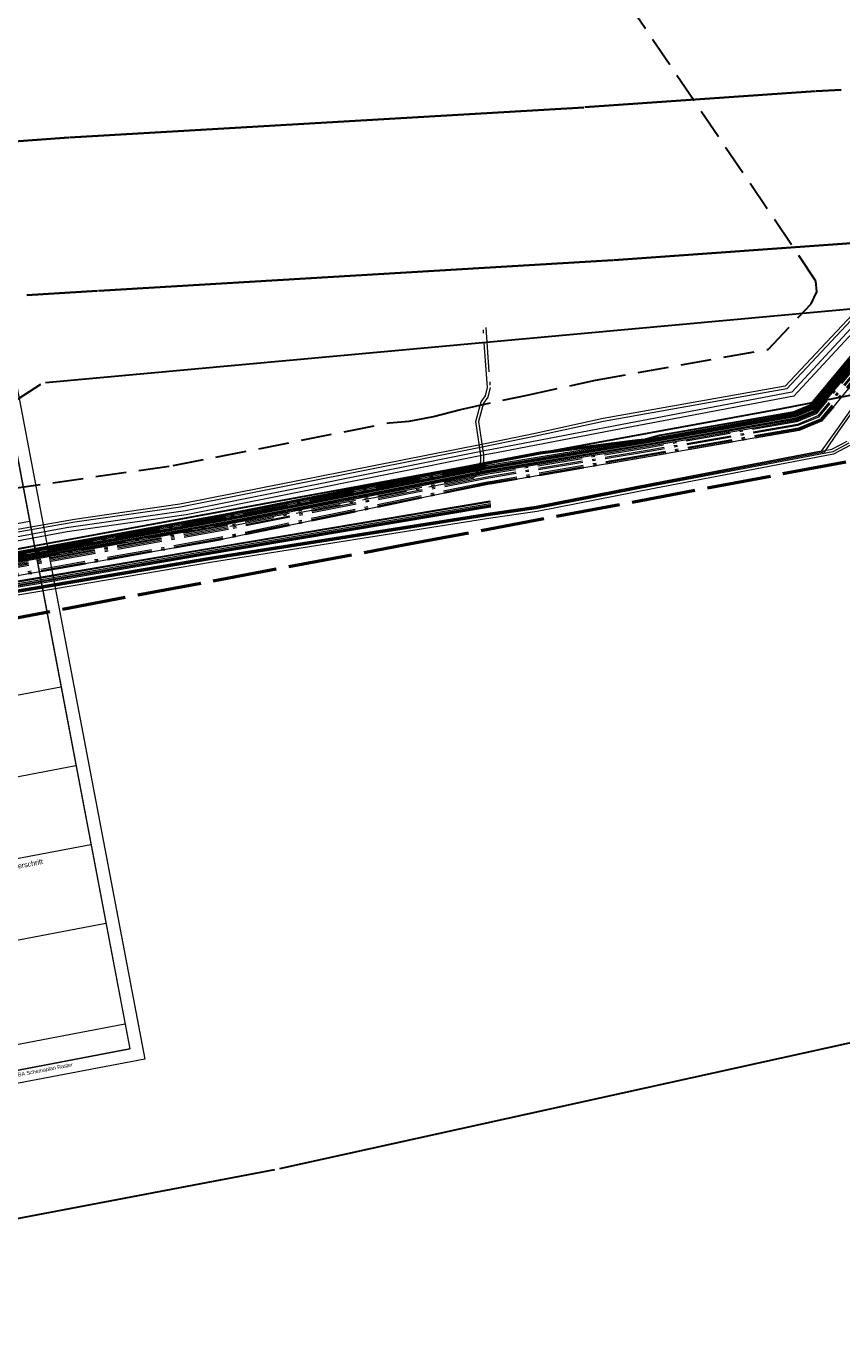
# Model space of a CAD drawing. Extents: x 3503739 to 3504470, y 5375172 to 5375561.
# Tile 130 of 142: x 3504272 to 3504304, y 5375365 to 5375416. Entities that reach past the tile are written whole.
import ezdxf

# ---------------------------------------------------------------- set-up
doc = ezdxf.new("R2010")
doc.units = 0
doc.header["$MEASUREMENT"] = 0
for name, pattern in [('2', [3.4, 1.2, -0.5, 1.2, -0.5]), ('202', [2.64, 1.75, -0.38, 0.13, -0.38]), ('4', [6, 2.5, -0.5, 2.5, -0.5])]:
    doc.linetypes.add(name, pattern=pattern)
for name, color, linetype in [('1WB_LICHT_KSR', 7, 'Continuous'), ('4WB_BESTAND_1_BA', 7, 'Continuous'), ('4WB_G_LEITUNG', 7, 'Continuous'), ('4WB_WV_LEITUNG', 7, 'Continuous'), ('_4WP_DB_KAB_ABBR', 7, 'Continuous'), ('_4WP_NEUEGRENZE', 7, 'Continuous'), ('_4WP_STADT_FTT3', 7, 'Continuous'), ('_OST_2STEMPEL1', 7, 'Continuous'), ('AUSSCHNITT_OST_2', 7, 'Continuous'), ('K_FLURSTUECKE', 7, 'Continuous')]:
    doc.layers.add(name, color=color, linetype=linetype)
doc.styles.add('574', font='ARIAL.TTF', dxfattribs={"height": 0.15})
doc.styles.add('578', font='ARIAL.TTF', dxfattribs={"height": 0.2})

msp = doc.modelspace()

# ---------------------------------------------------------------- linework, layer by layer
at = {"layer": '1WB_LICHT_KSR', "color": 190, "linetype": 'Continuous', "lineweight": 30}
for points in [[(3504304.714, 5375403.933), (3504302.648, 5375401.453), (3504301.991, 5375401.181), (3504296.729, 5375400.26), (3504295.859, 5375400.176), (3504292.051, 5375399.697), (3504289.925, 5375399.287), (3504279.75, 5375397.277), (3504271.486, 5375395.777), (3504264.835, 5375394.647), (3504256.642, 5375393.197), (3504252.727, 5375392.627), (3504244.799, 5375391.987), (3504242.072, 5375391.907), (3504235.238, 5375391.507), (3504230.55, 5375390.907), (3504221.923, 5375389.277), (3504217.173, 5375388.547), (3504211.482, 5375387.747), (3504204.093, 5375386.637)], [(3504304.637, 5375403.997), (3504302.587, 5375401.536), (3504301.963, 5375401.278), (3504296.712, 5375400.359), (3504295.865, 5375400.127), (3504292.059, 5375399.648), (3504289.935, 5375399.238), (3504279.759, 5375397.228), (3504271.495, 5375395.728), (3504269.382, 5375395.369), (3504266.926, 5375394.951), (3504264.844, 5375394.598), (3504256.651, 5375393.148), (3504255.841, 5375393.03), (3504252.733, 5375392.577), (3504244.802, 5375391.937), (3504242.074, 5375391.857), (3504235.243, 5375391.457), (3504230.558, 5375390.858), (3504221.932, 5375389.228), (3504217.18, 5375388.497), (3504211.489, 5375387.698), (3504204.101, 5375386.588)]]:
    msp.add_lwpolyline(points, dxfattribs=at)
at = {"layer": '4WB_BESTAND_1_BA', "color": 250, "linetype": '202', "lineweight": 20}
for points in [[(3504204.149, 5375386.294), (3504211.531, 5375387.404), (3504217.222, 5375388.197), (3504221.986, 5375388.934), (3504230.606, 5375390.564), (3504235.273, 5375391.157), (3504242.086, 5375391.557), (3504244.82, 5375391.637), (3504252.769, 5375392.277), (3504255.883, 5375392.736), (3504256.705, 5375392.854), (3504264.898, 5375394.304), (3504271.542, 5375395.434), (3504279.82, 5375396.934), (3504289.391, 5375398.825), (3504289.629, 5375398.974), (3504289.737, 5375399.359), (3504289.738, 5375399.59), (3504289.536, 5375400.91), (3504289.749, 5375401.671), (3504289.917, 5375401.907), (3504289.996, 5375402.236), (3504289.827, 5375404.581)], [(3504289.927, 5375404.589), (3504290.097, 5375402.231), (3504290.01, 5375401.865), (3504289.84, 5375401.627), (3504289.638, 5375400.904), (3504289.837, 5375399.605), (3504289.837, 5375399.345), (3504289.725, 5375398.946), (3504289.42, 5375398.678), (3504279.85, 5375396.787), (3504271.566, 5375395.287), (3504264.925, 5375394.157), (3504256.732, 5375392.707), (3504255.904, 5375392.589), (3504252.787, 5375392.127), (3504244.829, 5375391.487), (3504242.092, 5375391.407), (3504235.288, 5375391.007), (3504230.63, 5375390.417), (3504222.013, 5375388.787), (3504217.243, 5375388.047), (3504211.552, 5375387.257), (3504204.173, 5375386.147)], [(3504305.17, 5375403.549), (3504303.02, 5375400.96), (3504302.159, 5375400.605), (3504296.349, 5375399.586), (3504290.183, 5375398.518), (3504290, 5375398.492), (3504279.474, 5375396.306), (3504271.63, 5375394.91), (3504266.148, 5375393.983), (3504264.986, 5375393.783), (3504256.79, 5375392.349), (3504255.446, 5375392.165), (3504252.816, 5375391.761), (3504250.36, 5375391.53), (3504246.965, 5375391.364), (3504244.842, 5375391.262), (3504242.1, 5375391.2), (3504240.152, 5375391.051), (3504235.329, 5375390.652), (3504230.611, 5375390.04), (3504222.051, 5375388.434), (3504217.298, 5375387.701), (3504211.553, 5375386.904), (3504203.631, 5375385.667)], [(3504304.904, 5375403.773), (3504302.803, 5375401.247), (3504302.061, 5375400.941), (3504296.286, 5375399.929), (3504290.005, 5375398.895), (3504279.83, 5375396.885), (3504271.55, 5375395.385), (3504264.907, 5375394.255), (3504256.714, 5375392.805), (3504255.89, 5375392.687), (3504252.775, 5375392.227), (3504244.823, 5375391.587), (3504242.088, 5375391.507), (3504235.278, 5375391.107), (3504230.614, 5375390.515), (3504221.995, 5375388.885), (3504217.229, 5375388.147), (3504211.538, 5375387.355), (3504204.157, 5375386.245)], [(3504304.942, 5375403.741), (3504302.834, 5375401.206), (3504302.075, 5375400.893), (3504296.295, 5375399.88), (3504290.015, 5375398.846), (3504279.84, 5375396.836), (3504271.558, 5375395.336), (3504264.916, 5375394.206), (3504256.723, 5375392.756), (3504255.897, 5375392.638), (3504252.781, 5375392.177), (3504244.826, 5375391.537), (3504242.09, 5375391.457), (3504235.283, 5375391.057), (3504230.622, 5375390.466), (3504222.004, 5375388.836), (3504217.236, 5375388.097), (3504211.545, 5375387.306), (3504204.165, 5375386.196)], [(3504305.018, 5375403.677), (3504302.896, 5375401.124), (3504302.103, 5375400.797), (3504296.313, 5375399.782), (3504290.035, 5375398.748), (3504279.86, 5375396.738), (3504271.574, 5375395.238), (3504264.934, 5375394.108), (3504256.741, 5375392.658), (3504255.911, 5375392.54), (3504252.793, 5375392.077), (3504244.832, 5375391.437), (3504242.094, 5375391.357), (3504235.293, 5375390.957), (3504230.638, 5375390.368), (3504222.022, 5375388.738), (3504217.25, 5375387.997), (3504211.559, 5375387.208), (3504204.181, 5375386.098)], [(3504305.056, 5375403.645), (3504302.927, 5375401.083), (3504302.117, 5375400.749), (3504296.322, 5375399.733), (3504290.045, 5375398.699), (3504279.87, 5375396.689), (3504271.582, 5375395.189), (3504264.943, 5375394.059), (3504256.75, 5375392.609), (3504255.918, 5375392.491), (3504252.799, 5375392.027), (3504244.835, 5375391.387), (3504242.096, 5375391.307), (3504235.298, 5375390.907), (3504230.646, 5375390.319), (3504222.031, 5375388.689), (3504217.257, 5375387.947), (3504211.566, 5375387.159), (3504204.189, 5375386.049)], [(3504305.132, 5375403.581), (3504302.989, 5375401.001), (3504302.145, 5375400.653), (3504296.34, 5375399.635), (3504290.175, 5375398.567), (3504289.991, 5375398.541), (3504279.465, 5375396.355), (3504271.621, 5375394.959)], [(3504305.208, 5375403.517), (3504303.051, 5375400.917), (3504302.173, 5375400.557), (3504296.358, 5375399.537), (3504290.191, 5375398.469), (3504290.009, 5375398.443), (3504279.483, 5375396.257), (3504271.639, 5375394.861)], [(3504289.945, 5375399.189), (3504279.77, 5375397.179), (3504271.502, 5375395.679), (3504264.853, 5375394.549), (3504256.66, 5375393.099), (3504255.848, 5375392.981), (3504252.739, 5375392.527), (3504244.805, 5375391.887), (3504242.076, 5375391.807), (3504235.248, 5375391.407), (3504230.566, 5375390.809), (3504221.941, 5375389.179), (3504217.187, 5375388.447), (3504211.496, 5375387.649), (3504204.109, 5375386.539)], [(3504289.955, 5375399.14), (3504279.78, 5375397.13), (3504271.51, 5375395.63), (3504264.862, 5375394.5), (3504256.669, 5375393.05), (3504255.855, 5375392.932), (3504252.745, 5375392.477), (3504244.808, 5375391.837), (3504242.078, 5375391.757), (3504235.253, 5375391.357), (3504230.574, 5375390.76), (3504221.95, 5375389.13), (3504217.194, 5375388.397), (3504211.503, 5375387.6), (3504204.117, 5375386.49)]]:
    msp.add_lwpolyline(points, dxfattribs=at)
at = {"layer": '4WB_BESTAND_1_BA', "color": 116, "linetype": 'Continuous', "lineweight": 9}
for points in [[(3504204.109, 5375386.54), (3504211.496, 5375387.65), (3504217.186, 5375388.446), (3504221.942, 5375389.18), (3504230.566, 5375390.81), (3504235.249, 5375391.407), (3504242.076, 5375391.807), (3504244.806, 5375391.887), (3504252.74, 5375392.526), (3504255.848, 5375392.982), (3504256.662, 5375393.1), (3504264.854, 5375394.55), (3504271.501, 5375395.679), (3504279.771, 5375397.179), (3504289.947, 5375399.189), (3504296.233, 5375400.224), (3504301.977, 5375401.23), (3504302.618, 5375401.495), (3504304.675, 5375403.965)], [(3504204.117, 5375386.491), (3504211.503, 5375387.601), (3504217.193, 5375388.396), (3504221.951, 5375389.131), (3504230.574, 5375390.761), (3504235.254, 5375391.357), (3504242.078, 5375391.757), (3504244.809, 5375391.837), (3504252.746, 5375392.476), (3504255.855, 5375392.933), (3504256.671, 5375393.051), (3504264.863, 5375394.501), (3504271.509, 5375395.63), (3504279.781, 5375397.13), (3504289.957, 5375399.14), (3504296.242, 5375400.175), (3504301.991, 5375401.182), (3504302.649, 5375401.454), (3504304.713, 5375403.933)], [(3504204.125, 5375386.442), (3504211.51, 5375387.552), (3504217.2, 5375388.346), (3504221.96, 5375389.082), (3504230.582, 5375390.712), (3504235.259, 5375391.307), (3504242.08, 5375391.707), (3504244.812, 5375391.787), (3504252.752, 5375392.426), (3504255.862, 5375392.884), (3504256.68, 5375393.002), (3504264.872, 5375394.452), (3504271.517, 5375395.581), (3504279.791, 5375397.081), (3504289.967, 5375399.091), (3504296.251, 5375400.126), (3504302.005, 5375401.134), (3504302.68, 5375401.413), (3504304.751, 5375403.901)], [(3504304.829, 5375403.837), (3504302.74, 5375401.329), (3504302.033, 5375401.036), (3504296.267, 5375400.026), (3504289.983, 5375398.993), (3504279.809, 5375396.983), (3504271.535, 5375395.483), (3504264.888, 5375394.352), (3504256.694, 5375392.902), (3504255.876, 5375392.784), (3504252.762, 5375392.328), (3504244.816, 5375391.687), (3504242.084, 5375391.607), (3504235.267, 5375391.207), (3504230.598, 5375390.612), (3504221.976, 5375388.982), (3504217.216, 5375388.248), (3504211.524, 5375387.452), (3504204.141, 5375386.342)], [(3504304.867, 5375403.805), (3504302.771, 5375401.288), (3504302.047, 5375400.988), (3504296.276, 5375399.977), (3504289.993, 5375398.944), (3504279.819, 5375396.934), (3504271.543, 5375395.434), (3504264.897, 5375394.303), (3504256.703, 5375392.853), (3504255.883, 5375392.735), (3504252.768, 5375392.278), (3504244.819, 5375391.637), (3504242.086, 5375391.557), (3504235.272, 5375391.157), (3504230.606, 5375390.563), (3504221.985, 5375388.933), (3504217.223, 5375388.198), (3504211.531, 5375387.403), (3504204.149, 5375386.293)], [(3504304.905, 5375403.773), (3504302.802, 5375401.247), (3504302.061, 5375400.94), (3504296.285, 5375399.928), (3504290.003, 5375398.895), (3504279.829, 5375396.885), (3504271.551, 5375395.385), (3504264.906, 5375394.254), (3504256.712, 5375392.804), (3504255.89, 5375392.686), (3504252.774, 5375392.228), (3504244.822, 5375391.587), (3504242.088, 5375391.507), (3504235.277, 5375391.107), (3504230.614, 5375390.514), (3504221.994, 5375388.884), (3504217.23, 5375388.148), (3504211.538, 5375387.354), (3504204.157, 5375386.244)], [(3504304.184, 5375399.98), (3504303.52, 5375399.632), (3504296.505, 5375398.289), (3504291.932, 5375397.389), (3504290.122, 5375397.129), (3504279.257, 5375395.409), (3504272.349, 5375394.238), (3504266.279, 5375393.218), (3504256.168, 5375391.468), (3504252.909, 5375390.948), (3504250.39, 5375390.678), (3504248.311, 5375390.229), (3504248.269, 5375390.425), (3504250.358, 5375390.876), (3504252.883, 5375391.146), (3504256.136, 5375391.666), (3504266.245, 5375393.416), (3504272.315, 5375394.436), (3504279.225, 5375395.607), (3504290.092, 5375397.327), (3504291.898, 5375397.587), (3504296.467, 5375398.485), (3504303.454, 5375399.822), (3504304.048, 5375400.134)]]:
    msp.add_lwpolyline(points, dxfattribs=at)
at = {"layer": '4WB_BESTAND_1_BA', "color": 251, "linetype": 'Continuous', "lineweight": 9}
for points in [[(3504304.752, 5375403.901), (3504302.679, 5375401.412), (3504302.005, 5375401.133), (3504296.25, 5375400.125), (3504289.965, 5375399.091), (3504279.79, 5375397.081), (3504271.518, 5375395.581), (3504264.871, 5375394.451), (3504256.678, 5375393.001), (3504255.862, 5375392.883), (3504252.751, 5375392.427), (3504244.811, 5375391.787), (3504242.08, 5375391.707), (3504235.258, 5375391.307), (3504230.582, 5375390.711), (3504221.959, 5375389.081), (3504217.201, 5375388.347), (3504211.51, 5375387.551), (3504204.125, 5375386.441)], [(3504304.79, 5375403.869), (3504302.71, 5375401.371), (3504302.019, 5375401.085), (3504296.259, 5375400.076), (3504289.975, 5375399.042), (3504279.8, 5375397.032), (3504271.526, 5375395.532), (3504264.88, 5375394.402), (3504256.687, 5375392.952), (3504255.869, 5375392.834), (3504252.757, 5375392.377), (3504244.814, 5375391.737), (3504242.082, 5375391.657), (3504235.263, 5375391.257), (3504230.59, 5375390.662), (3504221.968, 5375389.032), (3504217.208, 5375388.297), (3504211.517, 5375387.502), (3504204.133, 5375386.392)], [(3504204.141, 5375386.343), (3504211.524, 5375387.453), (3504217.215, 5375388.247), (3504221.977, 5375388.983), (3504230.598, 5375390.613), (3504235.268, 5375391.207), (3504242.084, 5375391.607), (3504244.817, 5375391.687), (3504252.763, 5375392.327), (3504255.876, 5375392.785), (3504256.696, 5375392.903), (3504264.889, 5375394.353), (3504271.534, 5375395.483), (3504279.81, 5375396.983), (3504289.985, 5375398.993), (3504296.268, 5375400.027), (3504302.033, 5375401.037), (3504302.741, 5375401.33), (3504304.828, 5375403.837)], [(3504304.116, 5375400.057), (3504303.487, 5375399.727), (3504296.486, 5375398.387), (3504291.915, 5375397.488), (3504290.107, 5375397.228), (3504279.241, 5375395.508), (3504272.332, 5375394.337), (3504266.262, 5375393.317), (3504256.152, 5375391.567), (3504252.896, 5375391.047), (3504250.374, 5375390.777), (3504248.29, 5375390.327)]]:
    msp.add_lwpolyline(points, dxfattribs=at)
at = {"layer": '4WB_BESTAND_1_BA', "color": 35, "linetype": 'Continuous', "lineweight": 9}
msp.add_lwpolyline([(3504305.199, 5375403.523), (3504303.045, 5375400.924), (3504302.171, 5375400.568), (3504296.355, 5375399.546), (3504290.189, 5375398.479), (3504290.006, 5375398.452), (3504279.481, 5375396.266), (3504271.636, 5375394.87)], dxfattribs=at)
at = {"layer": '4WB_BESTAND_1_BA', "color": 7, "linetype": 'Continuous', "lineweight": 9}
for points in [[(3504305.187, 5375402.786), (3504303.626, 5375400.583), (3504303.031, 5375399.742), (3504296.468, 5375398.485), (3504291.901, 5375397.586), (3504290.093, 5375397.326), (3504279.225, 5375395.606), (3504272.316, 5375394.435), (3504266.246, 5375393.415), (3504256.134, 5375391.665), (3504255.541, 5375391.57), (3504252.882, 5375391.147), (3504250.364, 5375390.877), (3504249.895, 5375390.869), (3504241.892, 5375390.737), (3504235.837, 5375390.106), (3504230.631, 5375389.416), (3504222.134, 5375387.835), (3504217.387, 5375387.106), (3504211.595, 5375386.306), (3504204.305, 5375385.095)], [(3504305.52, 5375403.082), (3504303.708, 5375400.525), (3504303.144, 5375399.713), (3504296.478, 5375398.436), (3504291.909, 5375397.537), (3504290.1, 5375397.277), (3504279.233, 5375395.557), (3504272.324, 5375394.386), (3504266.254, 5375393.366), (3504256.143, 5375391.616), (3504255.549, 5375391.521), (3504252.889, 5375391.097), (3504250.369, 5375390.827), (3504249.897, 5375390.769), (3504241.898, 5375390.637), (3504235.849, 5375390.007), (3504230.647, 5375389.317), (3504222.152, 5375387.737), (3504217.401, 5375387.007), (3504211.61, 5375386.207), (3504204.326, 5375384.997)], [(3504199.491, 5375383.728), (3504199.697, 5375383.753), (3504201.322, 5375384), (3504201.83, 5375384.186), (3504202.9, 5375385.011), (3504203.51, 5375385.326), (3504204.249, 5375385.439), (3504211.54, 5375386.65), (3504217.338, 5375387.455), (3504222.071, 5375388.178), (3504230.575, 5375389.76), (3504235.795, 5375390.455), (3504241.871, 5375391.087), (3504249.888, 5375391.219), (3504250.343, 5375391.227), (3504252.834, 5375391.496), (3504255.485, 5375391.914), (3504256.072, 5375392.009), (3504266.189, 5375393.759), (3504272.259, 5375394.779), (3504278.59, 5375395.87), (3504290.084, 5375397.802), (3504290.103, 5375397.804)], [(3504290.109, 5375397.754), (3504290.091, 5375397.752), (3504278.598, 5375395.821), (3504272.267, 5375394.73), (3504266.197, 5375393.71), (3504256.081, 5375391.96), (3504255.493, 5375391.865), (3504252.841, 5375391.446), (3504250.346, 5375391.177), (3504249.889, 5375391.169), (3504241.874, 5375391.037), (3504235.801, 5375390.405), (3504230.583, 5375389.711), (3504222.08, 5375388.129), (3504217.345, 5375387.405), (3504211.548, 5375386.601), (3504204.257, 5375385.39), (3504203.526, 5375385.278), (3504202.927, 5375384.969), (3504201.854, 5375384.142), (3504201.335, 5375383.951), (3504199.704, 5375383.703), (3504199.497, 5375383.678)], [(3504199.503, 5375383.628), (3504199.711, 5375383.653), (3504201.348, 5375383.902), (3504201.878, 5375384.098), (3504202.954, 5375384.927), (3504203.542, 5375385.23), (3504204.265, 5375385.341), (3504211.556, 5375386.552), (3504217.352, 5375387.355), (3504222.089, 5375388.08), (3504230.591, 5375389.662), (3504235.807, 5375390.355), (3504241.877, 5375390.987), (3504249.89, 5375391.119), (3504250.349, 5375391.127), (3504252.848, 5375391.396), (3504255.501, 5375391.816), (3504256.09, 5375391.911), (3504266.205, 5375393.661), (3504272.275, 5375394.681), (3504278.606, 5375395.772), (3504290.098, 5375397.702), (3504290.115, 5375397.704)], [(3504199.509, 5375383.578), (3504199.718, 5375383.603), (3504201.361, 5375383.853), (3504201.903, 5375384.054), (3504202.981, 5375384.885), (3504203.558, 5375385.182), (3504204.273, 5375385.292), (3504211.564, 5375386.503), (3504217.359, 5375387.305), (3504222.098, 5375388.031), (3504230.599, 5375389.613), (3504235.813, 5375390.305), (3504241.88, 5375390.937), (3504249.891, 5375391.069), (3504250.352, 5375391.077), (3504252.855, 5375391.346), (3504255.509, 5375391.767), (3504256.099, 5375391.862), (3504266.213, 5375393.612), (3504272.283, 5375394.632), (3504278.614, 5375395.723), (3504290.105, 5375397.652), (3504290.121, 5375397.654)], [(3504290.127, 5375397.604), (3504290.112, 5375397.603), (3504278.622, 5375395.674), (3504272.291, 5375394.583), (3504266.221, 5375393.563), (3504256.108, 5375391.813), (3504255.517, 5375391.718), (3504252.862, 5375391.296), (3504250.355, 5375391.027), (3504249.892, 5375391.019), (3504241.883, 5375390.887), (3504235.819, 5375390.255), (3504230.607, 5375389.564), (3504222.107, 5375387.982), (3504217.366, 5375387.255), (3504211.572, 5375386.454), (3504204.281, 5375385.243), (3504203.574, 5375385.134), (3504203.008, 5375384.843), (3504201.928, 5375384.01), (3504201.374, 5375383.804), (3504199.725, 5375383.553), (3504199.515, 5375383.528)], [(3504290.13, 5375397.554), (3504290.118, 5375397.553), (3504278.63, 5375395.625), (3504272.299, 5375394.534), (3504266.229, 5375393.514), (3504256.117, 5375391.764), (3504255.525, 5375391.669), (3504252.869, 5375391.246), (3504250.358, 5375390.977), (3504249.893, 5375390.969), (3504241.886, 5375390.837), (3504235.825, 5375390.205), (3504230.615, 5375389.515), (3504222.116, 5375387.933), (3504217.373, 5375387.205), (3504211.58, 5375386.405), (3504204.289, 5375385.194), (3504203.59, 5375385.086), (3504203.035, 5375384.801), (3504201.953, 5375383.966), (3504201.387, 5375383.755), (3504199.732, 5375383.503), (3504199.521, 5375383.478)]]:
    msp.add_lwpolyline(points, dxfattribs=at)
at = {"layer": '4WB_G_LEITUNG', "color": 6, "linetype": 'Continuous', "lineweight": 20}
for points in [[(3504324.972, 5375409.211), (3504314.074, 5375407.731), (3504313.048, 5375407.651), (3504306.278, 5375407.24), (3504301.629, 5375402.288), (3504294.509, 5375401.021), (3504291.857, 5375400.44), (3504289.834, 5375400.021), (3504277.978, 5375397.671), (3504273.855, 5375397.081), (3504261.981, 5375394.991), (3504254.646, 5375393.691), (3504250.1, 5375393.111), (3504247.5, 5375392.881), (3504246.972, 5375392.841)], [(3504324.987, 5375409.102), (3504314.085, 5375407.622), (3504313.055, 5375407.542), (3504306.329, 5375407.133), (3504301.684, 5375402.186), (3504294.53, 5375400.913), (3504291.88, 5375400.333), (3504289.856, 5375399.913), (3504277.997, 5375397.562), (3504273.872, 5375396.972), (3504262, 5375394.882), (3504254.663, 5375393.582), (3504250.111, 5375393.002), (3504247.509, 5375392.772), (3504246.981, 5375392.732)]]:
    msp.add_lwpolyline(points, dxfattribs=at)
at = {"layer": '4WB_WV_LEITUNG', "color": 4, "linetype": 'Continuous', "lineweight": 20}
for points in [[(3504325.121, 5375408.326), (3504323.135, 5375408.186), (3504313.67, 5375407.373), (3504312.907, 5375407.306), (3504306.344, 5375406.864), (3504301.887, 5375402.05), (3504294.919, 5375400.725), (3504290.169, 5375399.815), (3504289.942, 5375399.77), (3504278.19, 5375397.416), (3504273.552, 5375396.756), (3504261.722, 5375394.565), (3504254.688, 5375393.406), (3504249.838, 5375392.816), (3504247.497, 5375392.577), (3504246.935, 5375392.567)], [(3504325.132, 5375408.167), (3504323.148, 5375408.027), (3504313.683, 5375407.214), (3504312.92, 5375407.147), (3504306.419, 5375406.709), (3504301.968, 5375401.903), (3504294.949, 5375400.568), (3504290.2, 5375399.658), (3504289.973, 5375399.613), (3504278.217, 5375397.258), (3504273.577, 5375396.598), (3504261.749, 5375394.408), (3504254.711, 5375393.247), (3504249.855, 5375392.657), (3504247.506, 5375392.417), (3504246.938, 5375392.407)]]:
    msp.add_lwpolyline(points, dxfattribs=at)
at = {"layer": '_4WP_DB_KAB_ABBR', "color": 30, "linetype": 'Continuous', "lineweight": 30}
msp.add_lwpolyline([(3504420.495, 5375403.732), (3504413.655, 5375409.988), (3504406.374, 5375416.834), (3504397.001, 5375418.41), (3504393.783, 5375418.578), (3504390.83, 5375418.449), (3504388.983, 5375418.2), (3504379.708, 5375416.47), (3504376.134, 5375415.794), (3504359.728, 5375412.447), (3504332.005, 5375407.355), (3504301.486, 5375401.403), (3504264.232, 5375394.56), (3504239.291, 5375390.439), (3504216.767, 5375386.186), (3504199.66, 5375382.96), (3504171.801, 5375377.8)], dxfattribs=at)
at = {"layer": '_4WP_NEUEGRENZE', "color": 7, "linetype": '4', "lineweight": 50}
msp.add_lwpolyline([(3504100.614, 5375362.972), (3504146.062, 5375371.536), (3504145.468, 5375374.709), (3504168.883, 5375379.145), (3504169.469, 5375376.032), (3504232.869, 5375388.699), (3504233.364, 5375386.05), (3504241.5, 5375387.58), (3504267.489, 5375392.467), (3504286.796, 5375396.097), (3504304.757, 5375399.475), (3504315.022, 5375401.405)], dxfattribs=at)
at = {"layer": '_4WP_STADT_FTT3', "color": 1, "linetype": '2', "lineweight": 30}
msp.add_lwpolyline([(3504267.962, 5375397.789), (3504277.72, 5375399.185), (3504286.155, 5375400.856), (3504286.939, 5375400.921), (3504287.88, 5375401.107), (3504288.937, 5375401.377), (3504291.549, 5375401.944), (3504294.21, 5375402.527), (3504300.957, 5375403.727), (3504302.635, 5375405.514), (3504302.858, 5375405.976), (3504302.827, 5375406.4), (3504293.89, 5375419.628)], dxfattribs=at)
at = {"layer": '_OST_2STEMPEL1', "color": 7, "linetype": 'Continuous', "lineweight": 9}
for p, q in [((3504270.658, 5375404.576), (3504276.018, 5375376.381)), ((3504254.903, 5375393.742), (3504272.096, 5375397.01)), ((3504255.09, 5375392.759), (3504272.283, 5375396.028)), ((3504256.134, 5375387.27), (3504273.326, 5375390.539)), ((3504256.72, 5375384.188), (3504273.912, 5375387.457)), ((3504257.306, 5375381.106), (3504274.498, 5375384.375)), ((3504257.891, 5375378.024), (3504275.084, 5375381.293)), ((3504258.639, 5375374.095), (3504275.831, 5375377.363)), ((3504258.825, 5375373.112), (3504276.018, 5375376.381))]:
    msp.add_line(p, q, dxfattribs=at)
at = {"layer": 'AUSSCHNITT_OST_2', "color": 7, "linetype": 'Continuous', "lineweight": 9}
for p, q in [((3504260.914, 5375458.505), (3504276.602, 5375375.983)), ((3504260.516, 5375457.921), (3504276.017, 5375376.381)), ((3504276.602, 5375375.983), (3504141.03, 5375350.21)), ((3504276.017, 5375376.381), (3504143.393, 5375351.168))]:
    msp.add_line(p, q, dxfattribs=at)
at = {"layer": 'K_FLURSTUECKE', "color": 252, "linetype": 'Continuous', "lineweight": 30}
for p, q in [((3504293.796, 5375413.191), (3504302.804, 5375413.819)), ((3504302.804, 5375413.819), (3504293.796, 5375413.191)), ((3504293.796, 5375413.191), (3504302.804, 5375413.819)), ((3504302.804, 5375413.819), (3504293.796, 5375413.191)), ((3504302.836, 5375413.821), (3504303.814, 5375413.879)), ((3504303.814, 5375413.879), (3504302.836, 5375413.821)), ((3504302.836, 5375413.821), (3504303.814, 5375413.879)), ((3504303.814, 5375413.879), (3504302.836, 5375413.821)), ((3504273.666, 5375412.011), (3504293.764, 5375413.189)), ((3504293.764, 5375413.189), (3504273.666, 5375412.011)), ((3504273.666, 5375412.011), (3504293.764, 5375413.189)), ((3504293.764, 5375413.189), (3504273.666, 5375412.011)), ((3504263.926, 5375411.301), (3504273.634, 5375412.009)), ((3504273.634, 5375412.009), (3504263.926, 5375411.301)), ((3504263.926, 5375411.301), (3504273.634, 5375412.009)), ((3504273.634, 5375412.009), (3504263.926, 5375411.301)), ((3504304.944, 5375407.929), (3504294.936, 5375407.221)), ((3504294.936, 5375407.221), (3504304.944, 5375407.929)), ((3504304.944, 5375407.929), (3504294.936, 5375407.221)), ((3504294.936, 5375407.221), (3504304.944, 5375407.929)), ((3504294.904, 5375407.219), (3504274.796, 5375406.021)), ((3504274.796, 5375406.021), (3504294.904, 5375407.219)), ((3504294.904, 5375407.219), (3504274.796, 5375406.021)), ((3504274.796, 5375406.021), (3504294.904, 5375407.219)), ((3504274.764, 5375406.019), (3504271.996, 5375405.841)), ((3504271.996, 5375405.841), (3504274.764, 5375406.019)), ((3504274.764, 5375406.019), (3504271.996, 5375405.841)), ((3504271.996, 5375405.841), (3504274.764, 5375406.019)), ((3504314.01, 5375406.201), (3504272.72, 5375402.419)), ((3504314.01, 5375406.201), (3504272.72, 5375402.419)), ((3504272.536, 5375402.356), (3504266.474, 5375398.444)), ((3504272.536, 5375402.356), (3504266.474, 5375398.444)), ((3504281.888, 5375371.702), (3504319.002, 5375379.898)), ((3504281.888, 5375371.702), (3504319.002, 5375379.898)), ((3504245.938, 5375364.899), (3504281.692, 5375371.661)), ((3504245.938, 5375364.899), (3504281.692, 5375371.661))]:
    msp.add_line(p, q, dxfattribs=at)

# ---------------------------------------------------------------- texts
at = {"layer": '_OST_2STEMPEL1', "color": 7, "linetype": 'Continuous', "style": '578'}
msp.add_text('Unterschrift', height=0.2, rotation=10.764, dxfattribs=at).set_placement((3504271.237, 5375383.345))
at = {"layer": '_OST_2STEMPEL1', "color": 252, "linetype": 'Continuous', "style": '574'}
msp.add_text('5W5L41111_4 BA Schemaplan 2023-01-19 + 5W5L41211_4 BA H Planung ZOB  2022-11-24 + 5W5L40911_4 BA Schemaplan Raster', height=0.15, rotation=10.764, dxfattribs=at).set_placement((3504261.48, 5375373.36))

doc.saveas('drawing.dxf')
